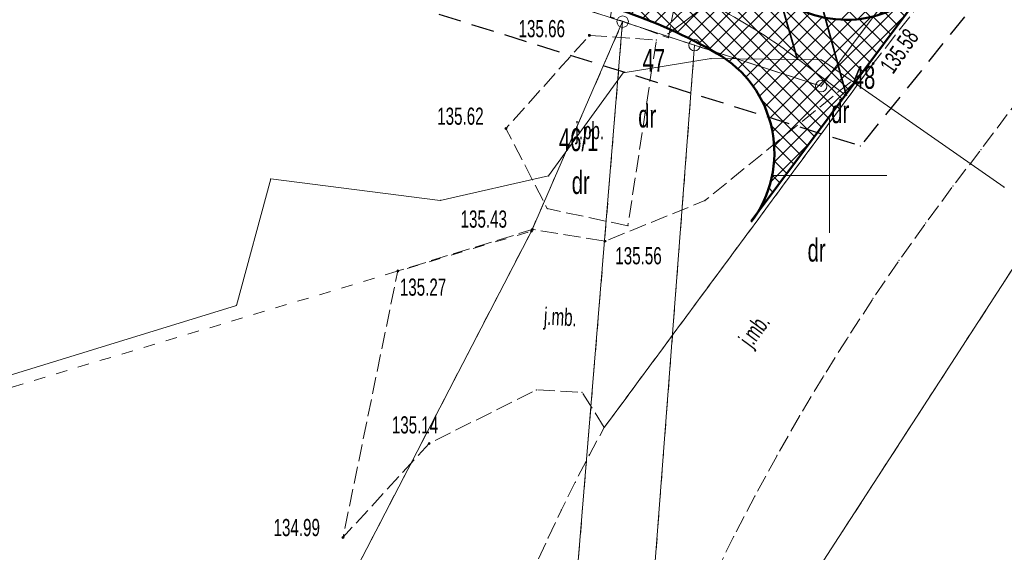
# Model space of a CAD drawing. Extents: x 6456700 to 6518119, y 5963420 to 5980059.
# Tile 48 of 256: x 6511883 to 6511926, y 5964183 to 5964206. Entities that reach past the tile are written whole.
import ezdxf
from ezdxf.enums import TextEntityAlignment as Align

# ---------------------------------------------------------------- set-up
doc = ezdxf.new("R2010")
doc.units = 0
doc.header["$MEASUREMENT"] = 0
for name, pattern in [('L_0_03', [1, 0.5, -0.5]), ('L_0_04', [1.5, 1, -0.5]), ('L_0_52', [1, 0.75, -0.25])]:
    doc.linetypes.add(name, pattern=pattern)
doc.layers.get('0').update_dxf_attribs({"color": 2, "linetype": 'CONTINUOUS', "lineweight": 5})
for name, color, linetype, lineweight in [('18mm Kreska ciągła', 7, 'CONTINUOUS', 18), ('202_punkt_graniczny', 7, 'CONTINUOUS', 18), ('203_punkt_graniczny', 7, 'CONTINUOUS', 18), ('210_oznaczenie_konturu_uzytku_gruntowego', 96, 'CONTINUOUS', 18), ('211_numer_dzialki_ewidencyjnej', 7, 'CONTINUOUS', 18), ('218_kontur_uzytku_gruntowego', 96, 'L_0_03', 18), ('219_dzialka_ewidencyjna', 7, 'CONTINUOUS', 18), ('35mm Ciągła', 7, 'CONTINUOUS', 35), ('50mm Kreska ciągła', 7, 'CONTINUOUS', 50), ('9mm Kreska ciągła', 252, 'CONTINUOUS', 9), ('brama', 7, 'CONTINUOUS', 18), ('jezdnia', 7, 'CONTINUOUS', 18), ('jezdnia_Atr17', 7, 'CONTINUOUS', 18), ('obszar_utwardzony', 7, 'CONTINUOUS', 18), ('ogrodzenie_trwale', 7, 'CONTINUOUS', 18), ('pikieta_sztuczna', 7, 'CONTINUOUS', 18), ('pikieta_sztuczna_Atr2', 7, 'CONTINUOUS', 18), ('przewod_telekomunikacyjny_podziemny', 7, 'CONTINUOUS', 18), ('siatka_krzyrzy', 7, 'CONTINUOUS', 18), ('Zakres', 7, 'CONTINUOUS', 18)]:
    doc.layers.add(name, color=color, linetype=linetype, lineweight=lineweight)
doc.styles.get("Standard").update_dxf_attribs({"font": 'txt', "width": 0.75})

# ---------------------------------------------------------------- blocks, each defined once
blk = doc.blocks.new('mdcp_nowa')
at = {"layer": '203_punkt_graniczny', "linetype": 'Continuous', "lineweight": 18}
blk.add_hatch(color=18, dxfattribs=at).paths.add_polyline_path([(6494637, 5980647.535, 1), (6494637, 5980647.625, 1)])
at = {"layer": 'pikieta_sztuczna', "linetype": 'Continuous', "lineweight": 18}
for points in [[(6494639.53, 5980656.075, 1), (6494639.53, 5980656.165, 1)], [(6494651.91, 5980654.845, 1), (6494651.91, 5980654.935, 1)], [(6494635.89, 5980652.015, 1), (6494635.89, 5980652.105, 1)], [(6494637.04, 5980647.605, 1), (6494637.04, 5980647.695, 1)], [(6494640.21, 5980647.095, 1), (6494640.21, 5980647.185, 1)], [(6494631.17, 5980645.795, 1), (6494631.17, 5980645.885, 1)], [(6494632.54, 5980638.265, 1), (6494632.54, 5980638.355, 1)], [(6494628.78, 5980634.165, 1), (6494628.78, 5980634.255, 1)]]:
    blk.add_hatch(color=18, dxfattribs=at).paths.add_polyline_path(points)
at = {"layer": '202_punkt_graniczny', "color": 7, "linetype": 'Continuous', "lineweight": 18}
for centre in [(6494640.98, 5980656.72), (6494644.12, 5980655.69), (6494649.64, 5980653.9)]:
    blk.add_circle(centre, 0.25, dxfattribs=at)
at = {"layer": '202_punkt_graniczny'}
for p in [(6494640.98, 5980656.72), (6494644.12, 5980655.69), (6494649.64, 5980653.9)]:
    blk.add_point(p, dxfattribs=at)
at = {"layer": '203_punkt_graniczny', "color": 7, "linetype": 'Continuous', "lineweight": 18}
blk.add_circle((6494637, 5980647.58), 0.045, dxfattribs=at)
at = {"layer": '203_punkt_graniczny'}
blk.add_point((6494637, 5980647.58), dxfattribs=at)
at = {"layer": '218_kontur_uzytku_gruntowego', "lineweight": 18, "flags": 128}
for points in [[(6494640.98, 5980656.72), (6494604.6, 5980668.54)], [(6494652.81, 5980658.13), (6494649.64, 5980653.9)], [(6494636.349, 5980600.46), (6494640.98, 5980656.72)], [(6494637, 5980647.58), (6494640.98, 5980656.72)], [(6494644.12, 5980655.69), (6494640.98, 5980656.72)], [(6494639.86, 5980599.77), (6494644.12, 5980655.69)], [(6494649.64, 5980653.9), (6494644.12, 5980655.69)], [(6494648.39, 5980631.11), (6494659.53, 5980648.3)], [(6494612.43, 5980640.2), (6494637, 5980647.58)], [(6494637, 5980647.58), (6494627.42, 5980629.1)]]:
    blk.add_lwpolyline(points, dxfattribs=at)
at = {"layer": '218_kontur_uzytku_gruntowego'}
for p in [(6494640.98, 5980656.72), (6494640.98, 5980656.72), (6494640.98, 5980656.72), (6494640.98, 5980656.72), (6494640.98, 5980656.72), (6494640.98, 5980656.72), (6494640.98, 5980656.72), (6494640.98, 5980656.72), (6494644.12, 5980655.69), (6494644.12, 5980655.69), (6494644.12, 5980655.69), (6494644.12, 5980655.69), (6494644.12, 5980655.69), (6494644.12, 5980655.69), (6494649.64, 5980653.9), (6494649.64, 5980653.9), (6494649.64, 5980653.9), (6494649.64, 5980653.9), (6494637, 5980647.58), (6494637, 5980647.58), (6494637, 5980647.58), (6494637, 5980647.58)]:
    blk.add_point(p, dxfattribs=at)
at = {"layer": '219_dzialka_ewidencyjna', "color": 3, "linetype": 'Continuous', "lineweight": 18, "flags": 128}
for points in [[(6494604.6, 5980668.54), (6494640.98, 5980656.72)], [(6494649.64, 5980653.9), (6494652.81, 5980658.13)], [(6494640.98, 5980656.72), (6494636.349, 5980600.46)], [(6494640.98, 5980656.72), (6494637, 5980647.58)], [(6494640.98, 5980656.72), (6494644.12, 5980655.69)], [(6494644.12, 5980655.69), (6494639.86, 5980599.77)], [(6494649.64, 5980653.9), (6494644.12, 5980655.69)], [(6494659.53, 5980648.3), (6494648.39, 5980631.11)], [(6494637, 5980647.58), (6494627.42, 5980629.1)]]:
    blk.add_lwpolyline(points, dxfattribs=at)
at = {"layer": '219_dzialka_ewidencyjna', "color": 3}
for p in [(6494640.98, 5980656.72), (6494640.98, 5980656.72), (6494640.98, 5980656.72), (6494640.98, 5980656.72), (6494644.12, 5980655.69), (6494644.12, 5980655.69), (6494644.12, 5980655.69), (6494649.64, 5980653.9), (6494649.64, 5980653.9), (6494637, 5980647.58), (6494637, 5980647.58)]:
    blk.add_point(p, dxfattribs=at)
at = {"layer": 'brama', "color": 7, "linetype": 'Continuous', "lineweight": 18, "flags": 128}
blk.add_lwpolyline([(6494642.96, 5980656.19), (6494646.2, 5980658.63)], dxfattribs=at)
at = {"layer": 'brama'}
blk.add_point((6494642.96, 5980656.19), dxfattribs=at)
at = {"layer": 'jezdnia', "color": 7, "linetype": 'L_0_52', "lineweight": 18, "flags": 128}
for points in [[(6494800.98, 5980766.05), (6494800.28, 5980765.21), (6494799.58, 5980764.38), (6494798.86, 5980763.57), (6494798.14, 5980762.76), (6494797.4, 5980761.96), (6494796.65, 5980761.17), (6494795.56, 5980759.97), (6494794.45, 5980758.8), (6494793.3, 5980757.65), (6494792.14, 5980756.53), (6494790.94, 5980755.44), (6494789.72, 5980754.37), (6494788.47, 5980753.34), (6494787.2, 5980752.33), (6494785.91, 5980751.36), (6494784.6, 5980750.41), (6494783.26, 5980749.5), (6494781.9, 5980748.62), (6494780.52, 5980747.77), (6494779.49, 5980747.15), (6494778.44, 5980746.54), (6494777.4, 5980745.94), (6494776.34, 5980745.36), (6494775.28, 5980744.78), (6494774.21, 5980744.23), (6494773.13, 5980743.68), (6494772.05, 5980743.15), (6494770.96, 5980742.63), (6494769.86, 5980742.12), (6494768.76, 5980741.63), (6494767.65, 5980741.15), (6494766.54, 5980740.68), (6494754.8, 5980736.16), (6494735.09, 5980729.04), (6494724.78, 5980724.36), (6494723.57, 5980723.74), (6494722.37, 5980723.09), (6494721.19, 5980722.42), (6494720.02, 5980721.72), (6494718.86, 5980721.01), (6494717.72, 5980720.27), (6494716.59, 5980719.51), (6494715.47, 5980718.73), (6494714.37, 5980717.93), (6494713.29, 5980717.1), (6494712.22, 5980716.26), (6494711.16, 5980715.4), (6494710.13, 5980714.51), (6494709.11, 5980713.61), (6494707.48, 5980712.2), (6494705.88, 5980710.76), (6494704.3, 5980709.3), (6494702.75, 5980707.8), (6494701.22, 5980706.28), (6494699.72, 5980704.74), (6494698.24, 5980703.17), (6494696.79, 5980701.57), (6494695.37, 5980699.95), (6494693.98, 5980698.31), (6494692.61, 5980696.64), (6494691.28, 5980694.95), (6494689.97, 5980693.24), (6494678.42, 5980678.9), (6494663.6, 5980660.49), (6494656.62, 5980651.14), (6494655.4, 5980649.55), (6494654.2, 5980647.93), (6494653.04, 5980646.3), (6494651.91, 5980644.64), (6494650.81, 5980642.95), (6494649.75, 5980641.25), (6494648.71, 5980639.53), (6494647.72, 5980637.79), (6494646.75, 5980636.02), (6494645.82, 5980634.24), (6494644.93, 5980632.44), (6494644.07, 5980630.63), (6494643.25, 5980628.8), (6494642.46, 5980626.95), (6494642.09, 5980625.98), (6494641.74, 5980625), (6494641.4, 5980624.01), (6494641.09, 5980623.02), (6494640.79, 5980622.02), (6494640.5, 5980621.01), (6494640.24, 5980620.01), (6494639.99, 5980618.99), (6494639.76, 5980617.98), (6494639.55, 5980616.96), (6494639.36, 5980615.93), (6494639.19, 5980614.9), (6494639.03, 5980613.87), (6494638.89, 5980612.84), (6494638.61, 5980611.3), (6494638.37, 5980609.75), (6494638.16, 5980608.19), (6494638, 5980606.63), (6494637.87, 5980605.07), (6494637.78, 5980603.5), (6494637.73, 5980601.93), (6494637.72, 5980600.36), (6494637.727, 5980600.016), (6494630.507, 5980602.343), (6494630.51, 5980602.97), (6494630.54, 5980604.31), (6494630.59, 5980605.65), (6494630.67, 5980606.99), (6494630.77, 5980608.32), (6494630.9, 5980609.66), (6494631.05, 5980610.99), (6494631.23, 5980612.32), (6494631.43, 5980613.64), (6494631.66, 5980614.96), (6494631.91, 5980616.28), (6494632.19, 5980617.59), (6494632.49, 5980618.9), (6494632.82, 5980620.2), (6494633.17, 5980621.49), (6494633.52, 5980622.8), (6494633.9, 5980624.09), (6494634.3, 5980625.39), (6494634.72, 5980626.67), (6494635.16, 5980627.95), (6494635.63, 5980629.21), (6494636.12, 5980630.47), (6494636.63, 5980631.72), (6494637.17, 5980632.96), (6494637.73, 5980634.19), (6494638.31, 5980635.41), (6494638.91, 5980636.62), (6494639.53, 5980637.82), (6494640.18, 5980639.01), (6494651.91, 5980654.89), (6494659.39, 5980664.48), (6494673.45, 5980682.25), (6494686.07, 5980698.81), (6494697.34, 5980711.93), (6494704.77, 5980718.76), (6494705.95, 5980719.62), (6494707.13, 5980720.47), (6494708.32, 5980721.31), (6494709.52, 5980722.13), (6494710.73, 5980722.95), (6494711.95, 5980723.75), (6494713.17, 5980724.54), (6494714.41, 5980725.31), (6494715.65, 5980726.08), (6494716.89, 5980726.83), (6494718.15, 5980727.57), (6494719.41, 5980728.3), (6494720.68, 5980729.01), (6494721.96, 5980729.71), (6494733.02, 5980734.84), (6494752.65, 5980741.77), (6494764.04, 5980746.21), (6494765.1, 5980746.65), (6494766.15, 5980747.09), (6494767.2, 5980747.55), (6494768.24, 5980748.02), (6494769.28, 5980748.5), (6494770.32, 5980748.99), (6494771.34, 5980749.49), (6494772.37, 5980750.01), (6494773.38, 5980750.53), (6494774.39, 5980751.07), (6494775.4, 5980751.61), (6494776.4, 5980752.17), (6494777.39, 5980752.74), (6494778.56, 5980753.48), (6494779.71, 5980754.25), (6494780.85, 5980755.04), (6494781.97, 5980755.85), (6494783.08, 5980756.68), (6494784.17, 5980757.53), (6494785.24, 5980758.41), (6494786.3, 5980759.3), (6494787.34, 5980760.22), (6494788.36, 5980761.15), (6494789.36, 5980762.11), (6494790.34, 5980763.08), (6494791.31, 5980764.08), (6494792.25, 5980765.09), (6494796.57, 5980770.19), (6494801.12, 5980776.47), (6494807.76, 5980786.96), (6494824.2, 5980815.58), (6494837.02, 5980838.19), (6494852.07, 5980864.69), (6494865.45, 5980888.16), (6494878.03, 5980909.37), (6494879.23, 5980911.4), (6494880.45, 5980913.41), (6494881.7, 5980915.41), (6494882.97, 5980917.4), (6494884.25, 5980919.37), (6494885.56, 5980921.33), (6494886.89, 5980923.28), (6494888.25, 5980925.21), (6494889.62, 5980927.12), (6494891.01, 5980929.02), (6494892.43, 5980930.91), (6494893.86, 5980932.78), (6494895.32, 5980934.63), (6494896.79, 5980936.47), (6494904.42, 5980944.79), (6494917.35, 5980957.18), (6494930.46, 5980968.66), (6494934.059, 5980971.777), (6494933.221, 5980963.181), (6494926.63, 5980957.35), (6494921.6, 5980952.87), (6494901.47, 5980932.34), (6494900.03, 5980930.62), (6494898.61, 5980928.88), (6494897.21, 5980927.13), (6494895.83, 5980925.35), (6494894.48, 5980923.57), (6494893.14, 5980921.76), (6494891.83, 5980919.94), (6494890.54, 5980918.1), (6494889.28, 5980916.25), (6494888.04, 5980914.38), (6494886.82, 5980912.49), (6494885.62, 5980910.59), (6494884.45, 5980908.68), (6494883.3, 5980906.75), (6494870.77, 5980885.48), (6494856.93, 5980861.45), (6494842.16, 5980835.5), (6494829.15, 5980812.43), (6494813, 5980783.94), (6494806.11, 5980773.06), (6494805.51, 5980772.15), (6494804.9, 5980771.26), (6494804.27, 5980770.37), (6494803.64, 5980769.49), (6494802.99, 5980768.61), (6494802.33, 5980767.75), (6494801.66, 5980766.89)], [(6494641.21, 5980647.81), (6494637.69, 5980648.56), (6494635.89, 5980652.06), (6494639.53, 5980656.12), (6494642.45, 5980655.92)], [(6494640.18, 5980639.01), (6494639.21, 5980640.54), (6494637.21, 5980640.65), (6494632.54, 5980638.31), (6494628.78, 5980634.21), (6494631.17, 5980645.84), (6494637.04, 5980647.65), (6494640.21, 5980647.14), (6494644.57, 5980648.91), (6494651.91, 5980654.89)]]:
    blk.add_lwpolyline(points, close=True, dxfattribs=at)
at = {"layer": 'jezdnia'}
for p in [(6494639.53, 5980656.12), (6494642.45, 5980655.92), (6494651.91, 5980654.89), (6494651.91, 5980654.89), (6494635.89, 5980652.06), (6494656.62, 5980651.14), (6494655.4, 5980649.55), (6494637.69, 5980648.56), (6494644.57, 5980648.91), (6494641.21, 5980647.81), (6494654.2, 5980647.93), (6494637.04, 5980647.65), (6494640.21, 5980647.14), (6494653.04, 5980646.3), (6494631.17, 5980645.84), (6494651.91, 5980644.64), (6494650.81, 5980642.95), (6494649.75, 5980641.25), (6494637.21, 5980640.65), (6494639.21, 5980640.54), (6494648.71, 5980639.53), (6494640.18, 5980639.01), (6494640.18, 5980639.01), (6494632.54, 5980638.31), (6494639.53, 5980637.82), (6494647.72, 5980637.79), (6494638.91, 5980636.62), (6494646.75, 5980636.02), (6494638.31, 5980635.41), (6494628.78, 5980634.21), (6494637.73, 5980634.19), (6494645.82, 5980634.24)]:
    blk.add_point(p, dxfattribs=at)
at = {"layer": 'obszar_utwardzony', "color": 7, "linetype": 'L_0_52', "lineweight": 18, "flags": 128}
blk.add_lwpolyline([(6494643.32, 5980674.36), (6494644.3, 5980680.4), (6494643.92, 5980683.62), (6494645.59, 5980692.91), (6494655.01, 5980691.62), (6494658.01, 5980696.87), (6494667.63, 5980693.07), (6494667.4, 5980692.46), (6494652.51, 5980684.14), (6494647.97, 5980682.96), (6494646.18, 5980673.28), (6494642.98, 5980656.02), (6494640.45, 5980656.93)], close=True, dxfattribs=at)
at = {"layer": 'obszar_utwardzony'}
blk.add_point((6494642.98, 5980656.02), dxfattribs=at)
at = {"layer": 'ogrodzenie_trwale'}
blk.add_point((6494642.96, 5980656.19), dxfattribs=at)
at = {"layer": 'pikieta_sztuczna', "color": 7, "linetype": 'Continuous', "lineweight": 18}
for centre in [(6494639.53, 5980656.12), (6494651.91, 5980654.89), (6494635.89, 5980652.06), (6494637.04, 5980647.65), (6494640.21, 5980647.14), (6494631.17, 5980645.84), (6494632.54, 5980638.31), (6494628.78, 5980634.21)]:
    blk.add_circle(centre, 0.045, dxfattribs=at)
at = {"layer": 'pikieta_sztuczna'}
for p in [(6494639.53, 5980656.12), (6494651.91, 5980654.89), (6494635.89, 5980652.06), (6494637.04, 5980647.65), (6494640.21, 5980647.14), (6494631.17, 5980645.84), (6494632.54, 5980638.31), (6494628.78, 5980634.21)]:
    blk.add_point(p, dxfattribs=at)
at = {"layer": 'przewod_telekomunikacyjny_podziemny', "color": 30, "linetype": 'Continuous', "lineweight": 18, "flags": 128}
blk.add_lwpolyline([(6494602.07, 5980612.82), (6494604.07, 5980620.74), (6494609.85, 5980637.59), (6494611.56, 5980640.46), (6494624.13, 5980644.34), (6494625.63, 5980649.86), (6494633.02, 5980648.92), (6494637.75, 5980649.99), (6494641, 5980654.48), (6494644.84, 5980655.11), (6494649.65, 5980655.05), (6494657.62, 5980649.49)], dxfattribs=at)
at = {"layer": 'przewod_telekomunikacyjny_podziemny'}
for p in [(6494644.84, 5980655.11), (6494649.65, 5980655.05), (6494641, 5980654.48), (6494625.63, 5980649.86), (6494637.75, 5980649.99), (6494657.62, 5980649.49), (6494633.02, 5980648.92), (6494624.13, 5980644.34)]:
    blk.add_point(p, dxfattribs=at)
at = {"layer": 'siatka_krzyrzy', "linetype": 'Continuous', "lineweight": 18, "flags": 128}
for points in [[(6494650, 5980647.5), (6494650, 5980652.5)], [(6494647.5, 5980650), (6494652.5, 5980650)]]:
    blk.add_lwpolyline(points, dxfattribs=at)
at = {"layer": 'Zakres', "linetype": 'L_0_04', "lineweight": 25, "flags": 128}
blk.add_lwpolyline([(6495113.77, 5985050.22), (6495121.12, 5984877.07), (6495125.76, 5984757.87), (6495129.89, 5984649.81), (6495141.08, 5984611.3), (6495145.77, 5984544.53), (6495147.36, 5984487.27), (6495157.22, 5984392.07), (6495162.95, 5984387.45), (6495180.24, 5984384.16), (6495229.5, 5984386.61), (6495251.65, 5984373.41), (6495258.77, 5984357.12), (6495255.44, 5984330.44), (6495250.77, 5984304.39), (6495252.21, 5984282.78), (6495255.46, 5984256.45), (6495254.94, 5984238.25), (6495266.4, 5984211), (6495277.24, 5984182.33), (6495294.2, 5984133.19), (6495300.94, 5984095.37), (6495313.24, 5984037.69), (6495317.44, 5983978.18), (6495300.35, 5983922.18), (6495282.35, 5983883.38), (6495266.21, 5983862.23), (6495242.03, 5983839.67), (6495211.11, 5983816.86), (6495158.26, 5983772.66), (6495130.6, 5983651.16), (6495116.31, 5983543.43), (6495129.51, 5983346.73), (6495134.58, 5983264.71), (6495139.64, 5983186.97), (6495193.25, 5983077.94), (6495199.2, 5983041.97), (6495206.23, 5983026), (6495208.96, 5983004.88), (6495202.27, 5982979.48), (6495202.42, 5982950.13), (6495209.35, 5982897.38), (6495215.97, 5982850.34), (6495228.6, 5982809.97), (6495226.85, 5982778.82), (6495225.04, 5982750.56), (6495220.26, 5982723.37), (6495226.54, 5982679.97), (6495206.06, 5982669.48), (6495192.68, 5982657.71), (6495184.57, 5982648.65), (6495174.78, 5982624.58), (6495164.23, 5982604.61), (6495150.7, 5982588.3), (6495137.69, 5982582.43), (6495118.26, 5982573.75), (6495100.35, 5982558.42), (6495090.36, 5982544.99), (6495075.87, 5982519.06), (6495060.83, 5982499.68), (6495049.41, 5982485.49), (6495035.07, 5982459.7), (6495006.7, 5982406.64), (6494980.89, 5982351.84), (6494944.35, 5982293.29), (6494925.72, 5982250.11), (6494905.2, 5982190.37), (6494898.43, 5982153.5), (6494879.51, 5982063.89), (6494864.14, 5981992.66), (6494816.93, 5981768.61), (6494777.79, 5981577.7), (6494739.84, 5981394.72), (6494718.65, 5981297.89), (6494716.45, 5981237.31), (6494738.62, 5981208.21), (6494776.48, 5981173.06), (6494817.16, 5981137.44), (6494847.63, 5981109.8), (6494877.39, 5981077.08), (6494912.75, 5981030.55), (6494916.06, 5981014.71), (6494903.86, 5980957.01), (6494916.13, 5980953.51), (6494892.32, 5980927.59), (6494850.7, 5980858.8), (6494806.81, 5980779.89), (6494785.1, 5980753.49), (6494715.22, 5980723.29), (6494679.96, 5980686.78), (6494651.35, 5980651.29), (6494549.14, 5980683.24), (6494511.84, 5980659.66), (6494443.61, 5980630.33), (6494428.78, 5980598.6), (6494431.58, 5980579.46), (6494420.56, 5980549.76), (6494416.45, 5980528.2), (6494403.86, 5980507.16), (6494388.89, 5980482.96), (6494365.32, 5980407.99), (6494335.67, 5980315.15), (6494332.29, 5980297.41), (6494335.1, 5980278.18), (6494347.25, 5980254.84), (6494336.79, 5980250.09), (6494300.04, 5980271.34), (6494320.8, 5980301.43), (6494336.81, 5980349.17), (6494344.85, 5980380.92), (6494360.85, 5980437.13), (6494374.18, 5980476.38), (6494386.14, 5980498.84), (6494403.02, 5980528.52), (6494411.33, 5980563.19), (6494420.84, 5980586.25), (6494420.25, 5980601.11), (6494434.95, 5980635.94), (6494446.75, 5980644.99), (6494465.77, 5980647.27), (6494513.02, 5980669.46), (6494507.85, 5980679.68), (6494547.89, 5980705.83), (6494570.06, 5980691.34), (6494636.17, 5980669.05), (6494706.14, 5980756.86), (6494742.78, 5980772.58), (6494798.53, 5980814.27), (6494826.12, 5980867.97), (6494849.57, 5980908.6), (6494845.35, 5980942.01), (6494853.94, 5980970.83), (6494891.08, 5980960.54), (6494890.11, 5980965.73), (6494903.94, 5981025.69), (6494869.98, 5981070.3), (6494770.97, 5981160.58), (6494728.18, 5981200.64), (6494706.13, 5981229.56), (6494707.94, 5981299.75), (6494728.84, 5981398.1), (6494767.06, 5981580.19), (6494806.17, 5981770.55), (6494854.36, 5981994.76), (6494869.73, 5982065.97), (6494888.61, 5982155.44), (6494891.67, 5982173.95), (6494895.82, 5982197.45), (6494916.38, 5982253.72), (6494935.47, 5982297.95), (6494954.97, 5982331.67), (6494972.09, 5982356.64), (6494997.76, 5982411.14), (6495026.29, 5982464.48), (6495041.09, 5982491.09), (6495052.99, 5982505.88), (6495067.51, 5982524.6), (6495081.94, 5982550.43), (6495092.99, 5982565.28), (6495112.86, 5982582.29), (6495133.59, 5982591.55), (6495144.48, 5982596.46), (6495155.87, 5982610.19), (6495165.7, 5982628.8), (6495175.96, 5982654.03), (6495185.62, 5982664.83), (6495200.4, 5982677.82), (6495212.49, 5982688.04), (6495209.64, 5982723.43), (6495215.22, 5982750.57), (6495216.87, 5982779.54), (6495218.31, 5982809.31), (6495206.86, 5982847.92), (6495199.44, 5982894.74), (6495192.11, 5982948.71), (6495190.16, 5982979.24), (6495183.47, 5983075.16), (6495129.79, 5983184.34), (6495124.6, 5983264.07), (6495119.53, 5983346.09), (6495106.27, 5983543.75), (6495120.74, 5983652.9), (6495148.75, 5983779.42), (6495204.15, 5983826.04), (6495273.41, 5983889.36), (6495288.53, 5983927.42), (6495300.83, 5983964.69), (6495303.91, 5983980.14), (6495301.32, 5984039.55), (6495291.1, 5984093.63), (6495284.5, 5984130.67), (6495267.84, 5984178.93), (6495257.12, 5984207.3), (6495244.96, 5984236.19), (6495244.79, 5984255.42), (6495242.25, 5984281.97), (6495240.71, 5984304.95), (6495245.55, 5984331.94), (6495248.51, 5984355.64), (6495243.77, 5984366.47), (6495226.98, 5984376.47), (6495179.54, 5984374.12), (6495158.61, 5984378.09), (6495147.7, 5984386.91), (6495137.38, 5984486.61), (6495135.78, 5984544.04), (6495131.18, 5984609.54), (6495119.95, 5984648.2), (6495115.76, 5984757.49), (6495111.12, 5984876.67), (6495103.73, 5985050.93), (6495109.36, 5985081.73), (6495120.41, 5985085.88)], close=True, dxfattribs=at)
at = {"layer": 'Zakres'}
blk.add_point((6494651.35, 5980651.29), dxfattribs=at)
at = {"layer": '210_oznaczenie_konturu_uzytku_gruntowego', "lineweight": 20, "width": 0.66}
for p in [(6494650.08, 5980653.29), (6494641.66, 5980653.1), (6494638.76, 5980650.2), (6494649.05, 5980647.25)]:
    blk.add_text('dr', height=1, dxfattribs=at).set_placement(p, align=Align.TOP_LEFT)
at = {"layer": '211_numer_dzialki_ewidencyjnej', "color": 7, "lineweight": 20, "width": 0.66}
for s, p in [('47', (6494641.85, 5980655.53)), ('48', (6494651.02, 5980654.79)), ('46/1', (6494638.2, 5980652.07))]:
    blk.add_text(s, height=1, dxfattribs=at).set_placement(p, align=Align.TOP_LEFT)
at = {"layer": 'jezdnia_Atr17', "color": 7, "lineweight": 15, "width": 0.66}
blk.add_text('j.pb.', height=0.75, dxfattribs=at).set_placement((6494638.92, 5980652.34), align=Align.TOP_LEFT)
for rotation, p in [(356.9, (6494637.571, 5980644.249)), (53.5, (6494645.997, 5980642.896))]:
    blk.add_text('j.mb.', height=0.75, rotation=rotation, dxfattribs=at).set_placement(p, align=Align.TOP_LEFT)
at = {"layer": 'pikieta_sztuczna_Atr2', "color": 7, "lineweight": 15, "width": 0.66}
for s, p in [('135.66', (6494636.44, 5980656.79)), ('135.62', (6494632.89, 5980652.97)), ('135.43', (6494633.91, 5980648.48)), ('135.56', (6494640.66, 5980646.88)), ('135.27', (6494631.26, 5980645.51)), ('135.14', (6494630.91, 5980639.5)), ('134.99', (6494625.75, 5980635.02))]:
    blk.add_text(s, height=0.75, dxfattribs=at).set_placement(p, align=Align.TOP_LEFT)
blk.add_text('135.58', height=0.75, rotation=55.2, dxfattribs=at).set_placement((6494652.16, 5980654.82), align=Align.TOP_LEFT)

msp = doc.modelspace()

# ---------------------------------------------------------------- block references
at = {"linetype": 'ByBlock'}
msp.add_blockref('mdcp_nowa', (17268.786, -16450.998), dxfattribs=at)

# ---------------------------------------------------------------- next in the draw order: hatches: boundary and pattern name
at = {"layer": '9mm Kreska ciągła'}
h = msp.add_hatch(dxfattribs=at)
h.set_pattern_fill('ANSI37', color=256, scale=4)
h.set_pattern_definition([(45, (6511919.29713, 5964205.80313), (-0.3535534, 0.3535534), []), (135, (6511919.29713, 5964205.80313), (-0.3535534, -0.3535534), [])])
edge = h.paths.add_edge_path()
edge.add_arc((6512161.116, 5964484.823), 3, 319.1973, 391.4314, ccw=False)
edge.add_arc((6512302.768, 5964368.68), 180.179, 140.67516, 150.2278)
edge.add_line((6512146.371, 5964458.149), (6512072.706, 5964329.641))
edge.add_arc((6511998.482, 5964375.659), 87.332, 292.18388, 328.20144, ccw=False)
edge.add_line((6512031.457, 5964294.792), (6512001.751, 5964283.857))
edge.add_arc((6512036.294, 5964190.013), 100, 110.20793, 142.70539)
edge.add_line((6511956.741, 5964250.604), (6511951.132, 5964243.24))
edge.add_line((6511951.132, 5964243.24), (6511943.519, 5964233.244))
edge.add_line((6511943.519, 5964233.244), (6511923.471, 5964207.866))
edge.add_arc((6511919.53, 5964210.598), 4.795, 267.2117, 325.2662, ccw=False)
edge.add_line((6511919.297, 5964205.809), (6511941.938, 5964234.47))
edge.add_line((6511941.938, 5964234.47), (6511949.542, 5964244.453))
edge.add_line((6511949.542, 5964244.453), (6511955.15, 5964251.816))
edge.add_arc((6512036.294, 5964190.013), 102, 470.20793, 502.70539, ccw=False)
edge.add_line((6512001.06, 5964285.734), (6512030.734, 5964296.657))
edge.add_arc((6511998.482, 5964375.659), 85.332, -67.79309, -31.82159)
edge.add_line((6512070.989, 5964330.666), (6512144.636, 5964459.143))
edge.add_arc((6512306.004, 5964366.643), 186, 499.92494, 510.17738, ccw=False)
h = msp.add_hatch(dxfattribs=at)
h.set_pattern_fill('ANSI37', color=256, scale=4)
h.set_pattern_definition([(45, (6511691.195, 5964120.06236), (-0.3535534, 0.3535534), []), (135, (6511691.195, 5964120.06236), (-0.3535534, -0.3535534), [])])
h.paths.add_polyline_path([(6511691.195, 5964121.143), (6511691.386, 5964124.63, 0.09387), (6511692.371, 5964131.182), (6511691.932, 5964142.68, -0.114411), (6511694.249, 5964154.747), (6511705.391, 5964179.862, -0.271991), (6511723.667, 5964192.967), (6511729.755, 5964193.522, 0.098674), (6511738.301, 5964196.051), (6511743.586, 5964198.832, -0.020192), (6511747.406, 5964200.649), (6511769.76, 5964210.196, 0.03219), (6511780.964, 5964215.859), (6511817.579, 5964237.57, -0.218462), (6511825.251, 5964238.379), (6511910.835, 5964209.53, -0.062712), (6511916.853, 5964206.62, 0.390075), (6511923.272, 5964207.6), (6511915.609, 5964197.326, 0.426952), (6511913.878, 5964204.338, 0.049189), (6511909.717, 5964206.213), (6511824.133, 5964235.062, 0.218462), (6511819.364, 5964234.559), (6511782.746, 5964212.847), (6511782.743, 5964212.845, -0.032198), (6511771.135, 5964206.977), (6511748.781, 5964197.43, 0.020192), (6511745.216, 5964195.734), (6511739.931, 5964192.954, -0.098674), (6511730.073, 5964190.037), (6511723.985, 5964189.481, 0.271991), (6511708.591, 5964178.442), (6511697.449, 5964153.327, 0.114411), (6511695.43, 5964142.813), (6511695.868, 5964131.315, -0.138482), (6511693.149, 5964120.062), (6511691.196, 5964121.142)])

# ---------------------------------------------------------------- next in the draw order: linework, layer by layer
at = {"layer": '18mm Kreska ciągła', "color": 4, "ltscale": 0.1}
msp.add_lwpolyline([(6511691.623, 5964120.92, 0.138482), (6511694.119, 5964131.248), (6511693.681, 5964142.747, -0.114411), (6511695.849, 5964154.037), (6511706.991, 5964179.152, -0.271991), (6511723.826, 5964191.224), (6511729.914, 5964191.78, 0.098674), (6511739.116, 5964194.502), (6511744.401, 5964197.283, -0.020192), (6511748.094, 5964199.04), (6511770.447, 5964208.587, 0.032198), (6511781.855, 5964214.353), (6511818.472, 5964236.064, -0.218462), (6511824.692, 5964236.72), (6511910.276, 5964207.872, -0.080953), (6511917.385, 5964204.11), (6511919.535, 5964202.482)], format="xyb", dxfattribs=at)
at = {"layer": '35mm Ciągła'}
for p, q in [((6511917.385, 5964204.11), (6511907.388, 5964239.255)), ((6511919.535, 5964202.482), (6511914.739, 5964220.11))]:
    msp.add_line(p, q, dxfattribs=at)
at = {"layer": '50mm Kreska ciągła', "color": 6, "ltscale": 0.1}
for points in [[(6511915.372, 5964197.008), (6511923.471, 5964207.866, -0.410196), (6511916.853, 5964206.62, 0.062712), (6511910.835, 5964209.53), (6511825.251, 5964238.379, 0.218462)], [(6511824.133, 5964235.062), (6511909.717, 5964206.213, -0.049189), (6511913.878, 5964204.338, -0.451772), (6511915.372, 5964196.985)]]:
    msp.add_lwpolyline(points, format="xyb", dxfattribs=at)

doc.saveas('drawing.dxf')
